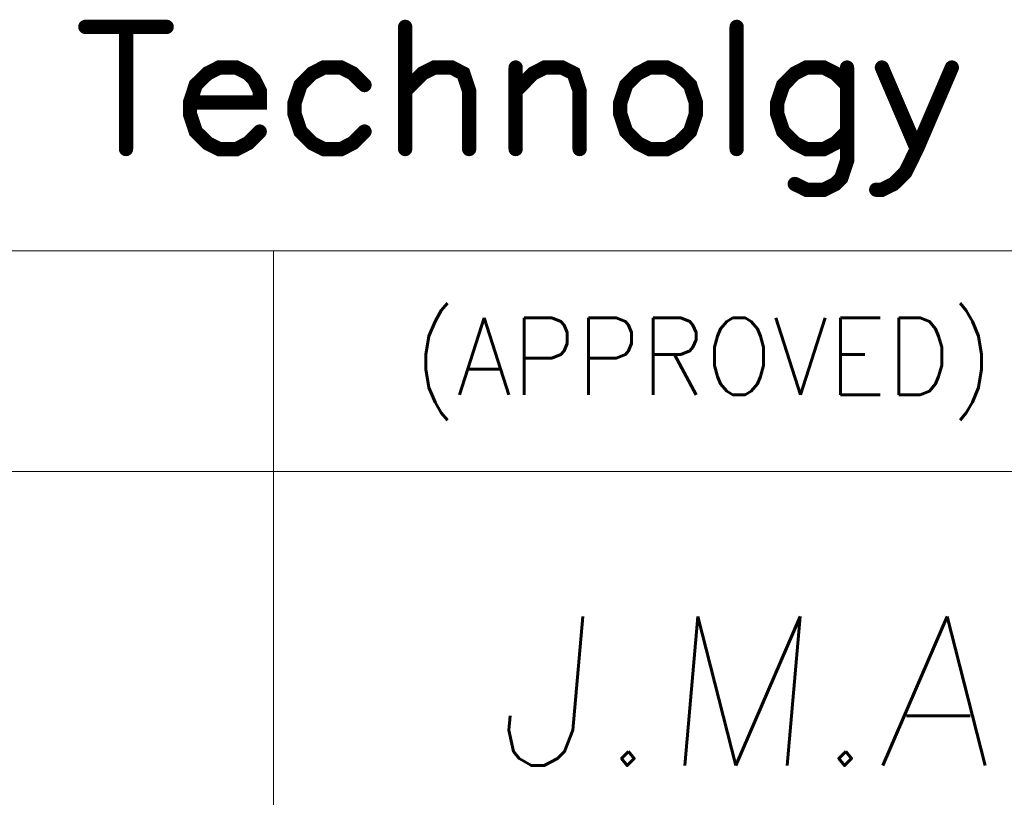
# Model space of a CAD drawing. Header units: millimetres. Extents: x 4497 to 13960, y 12291 to 16372.
# Tile 119 of 217: x 5423 to 5438, y 14616 to 14627. Entities that reach past the tile are written whole.
import ezdxf
from ezdxf.enums import TextEntityAlignment as Align

# ---------------------------------------------------------------- set-up
doc = ezdxf.new("R2010")
doc.units = ezdxf.units.MM
doc.header["$LTSCALE"] = 0.8
doc.layers.get('0').update_dxf_attribs({"linetype": 'CONTINUOUS', "lineweight": 0})
doc.layers.add('2', color=3, linetype='CONTINUOUS', lineweight=0)
doc.styles.get("Standard").update_dxf_attribs({"font": 'romans.shx', "width": 0.8, "oblique": 5, "bigfont": 'whgtxt.shx'})

# ---------------------------------------------------------------- blocks, each defined once
blk = doc.blocks.new('SMOOTH_0$064516')
at = {"const_width": 0.0323}
blk.add_lwpolyline([(-0.0161, 0, 1), (0.0161, 0, 1)], format="xyb", close=True, dxfattribs=at)
blk = doc.blocks.new('logo')
at = {"color": 7, "const_width": 0.859}
for points in [[(-3488.222, 5311.965), (-3483.345, 5311.965)], [(-3485.783, 5311.965), (-3485.783, 5304.641)], [(-3469.038, 5311.965), (-3469.038, 5304.641)], [(-3449.151, 5311.965), (-3449.151, 5304.641)], [(-3481.945, 5307.431), (-3477.763, 5307.431), (-3477.763, 5308.127), (-3478.106, 5308.823), (-3478.459, 5309.175), (-3479.154, 5309.527), (-3480.202, 5309.527), (-3480.897, 5309.175), (-3481.601, 5308.479), (-3481.945, 5307.431), (-3481.945, 5306.736), (-3481.601, 5305.688), (-3480.897, 5304.993), (-3480.202, 5304.641), (-3479.154, 5304.641), (-3478.459, 5304.993), (-3477.763, 5305.688)], [(-3471.477, 5308.479), (-3472.181, 5309.175), (-3472.877, 5309.527), (-3473.925, 5309.527), (-3474.62, 5309.175), (-3475.316, 5308.479), (-3475.668, 5307.431), (-3475.668, 5306.736), (-3475.316, 5305.688), (-3474.62, 5304.993), (-3473.925, 5304.641), (-3472.877, 5304.641), (-3472.181, 5304.993), (-3471.477, 5305.688)], [(-3469.038, 5308.127), (-3467.991, 5309.175), (-3467.295, 5309.527), (-3466.248, 5309.527), (-3465.552, 5309.175), (-3465.2, 5308.127), (-3465.2, 5304.641)], [(-3462.409, 5308.127), (-3461.362, 5309.175), (-3460.666, 5309.527), (-3459.618, 5309.527), (-3458.923, 5309.175), (-3458.571, 5308.127), (-3458.571, 5304.641)], [(-3462.409, 5309.527), (-3462.409, 5304.641)], [(-3454.389, 5309.527), (-3455.084, 5309.175), (-3455.78, 5308.479), (-3456.132, 5307.431), (-3456.132, 5306.736), (-3455.78, 5305.688), (-3455.084, 5304.993), (-3454.389, 5304.641), (-3453.341, 5304.641), (-3452.646, 5304.993), (-3451.942, 5305.688), (-3451.598, 5306.736), (-3451.598, 5307.431), (-3451.942, 5308.479), (-3452.646, 5309.175), (-3453.341, 5309.527), (-3454.389, 5309.527)], [(-3442.53, 5308.479), (-3443.226, 5309.175), (-3443.921, 5309.527), (-3444.969, 5309.527), (-3445.664, 5309.175), (-3446.36, 5308.479), (-3446.712, 5307.431), (-3446.712, 5306.736), (-3446.36, 5305.688), (-3445.664, 5304.993), (-3444.969, 5304.641), (-3443.921, 5304.641), (-3443.226, 5304.993), (-3442.53, 5305.688)], [(-3442.53, 5309.527), (-3442.53, 5303.945), (-3442.874, 5302.897), (-3443.226, 5302.545), (-3443.921, 5302.202), (-3444.969, 5302.202), (-3445.664, 5302.545)], [(-3436.244, 5309.527), (-3438.34, 5304.641), (-3439.035, 5303.241), (-3439.739, 5302.545), (-3440.435, 5302.202), (-3440.778, 5302.202)], [(-3440.435, 5309.527), (-3438.34, 5304.641)]]:
    blk.add_lwpolyline(points, dxfattribs=at)
at = {"color": 7, "xscale": 13.31, "yscale": 13.31, "zscale": 13.31}
for p in [(-3488.222, 5311.965), (-3485.783, 5311.965), (-3483.345, 5311.965), (-3469.038, 5311.965), (-3449.151, 5311.965), (-3480.202, 5309.527), (-3479.154, 5309.527), (-3473.925, 5309.527), (-3472.877, 5309.527), (-3467.295, 5309.527), (-3466.248, 5309.527), (-3462.409, 5309.527), (-3460.666, 5309.527), (-3459.618, 5309.527), (-3454.389, 5309.527), (-3454.389, 5309.527), (-3453.341, 5309.527), (-3444.969, 5309.527), (-3443.921, 5309.527), (-3442.53, 5309.527), (-3440.435, 5309.527), (-3436.244, 5309.527), (-3480.897, 5309.175), (-3478.459, 5309.175), (-3478.106, 5308.823), (-3474.62, 5309.175), (-3472.181, 5309.175), (-3467.991, 5309.175), (-3465.552, 5309.175), (-3461.362, 5309.175), (-3458.923, 5309.175), (-3455.084, 5309.175), (-3452.646, 5309.175), (-3445.664, 5309.175), (-3443.226, 5309.175), (-3481.601, 5308.479), (-3477.763, 5308.127), (-3475.316, 5308.479), (-3471.477, 5308.479), (-3469.038, 5308.127), (-3465.2, 5308.127), (-3462.409, 5308.127), (-3458.571, 5308.127), (-3455.78, 5308.479), (-3451.942, 5308.479), (-3446.36, 5308.479), (-3442.53, 5308.479), (-3481.945, 5307.431), (-3481.945, 5307.431), (-3477.763, 5307.431), (-3475.668, 5307.431), (-3456.132, 5307.431), (-3451.598, 5307.431), (-3446.712, 5307.431), (-3481.945, 5306.736), (-3475.668, 5306.736), (-3456.132, 5306.736), (-3451.598, 5306.736), (-3446.712, 5306.736), (-3481.601, 5305.688), (-3477.763, 5305.688), (-3475.316, 5305.688), (-3471.477, 5305.688), (-3455.78, 5305.688), (-3451.942, 5305.688), (-3446.36, 5305.688), (-3442.53, 5305.688), (-3485.783, 5304.641), (-3480.897, 5304.993), (-3480.202, 5304.641), (-3479.154, 5304.641), (-3478.459, 5304.993), (-3474.62, 5304.993), (-3473.925, 5304.641), (-3472.877, 5304.641), (-3472.181, 5304.993), (-3469.038, 5304.641), (-3465.2, 5304.641), (-3462.409, 5304.641), (-3458.571, 5304.641), (-3455.084, 5304.993), (-3454.389, 5304.641), (-3453.341, 5304.641), (-3452.646, 5304.993), (-3449.151, 5304.641), (-3445.664, 5304.993), (-3444.969, 5304.641), (-3443.921, 5304.641), (-3443.226, 5304.993), (-3438.34, 5304.641), (-3438.34, 5304.641), (-3442.53, 5303.945), (-3442.874, 5302.897), (-3439.035, 5303.241), (-3445.664, 5302.545), (-3444.969, 5302.202), (-3443.921, 5302.202), (-3443.226, 5302.545), (-3440.778, 5302.202), (-3440.435, 5302.202), (-3439.739, 5302.545)]:
    blk.add_blockref('SMOOTH_0$064516', p, dxfattribs=at)

msp = doc.modelspace()

# ---------------------------------------------------------------- linework, layer by layer
at = {"color": 7, "linetype": 'Continuous'}
for p, q in [((5397.369, 14623.895), (5472.828, 14623.895)), ((5426.896, 14594.368), (5426.896, 14623.895)), ((5397.369, 14620.615), (5441.66, 14620.615))]:
    msp.add_line(p, q, dxfattribs=at)

# ---------------------------------------------------------------- block references
at = {"color": 3, "linetype": 'Continuous', "xscale": 0.2477402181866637, "yscale": 0.2477402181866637, "zscale": 0.2477402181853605}
msp.add_blockref('logo', (6288.273, 13311.235), dxfattribs=at)

# ---------------------------------------------------------------- texts
at = {"color": 7, "linetype": 'Continuous', "width": 0.933333}
msp.add_text('(APPROVED)', height=1.1408, dxfattribs=at).set_placement((5428.978, 14622.899), align=Align.TOP_LEFT)
at = {"layer": '2', "linetype": 'Continuous', "oblique": 5}
msp.add_text('J.M.A', height=2.2157, dxfattribs=at).set_placement((5430.16, 14616.249))

doc.saveas('drawing.dxf')
